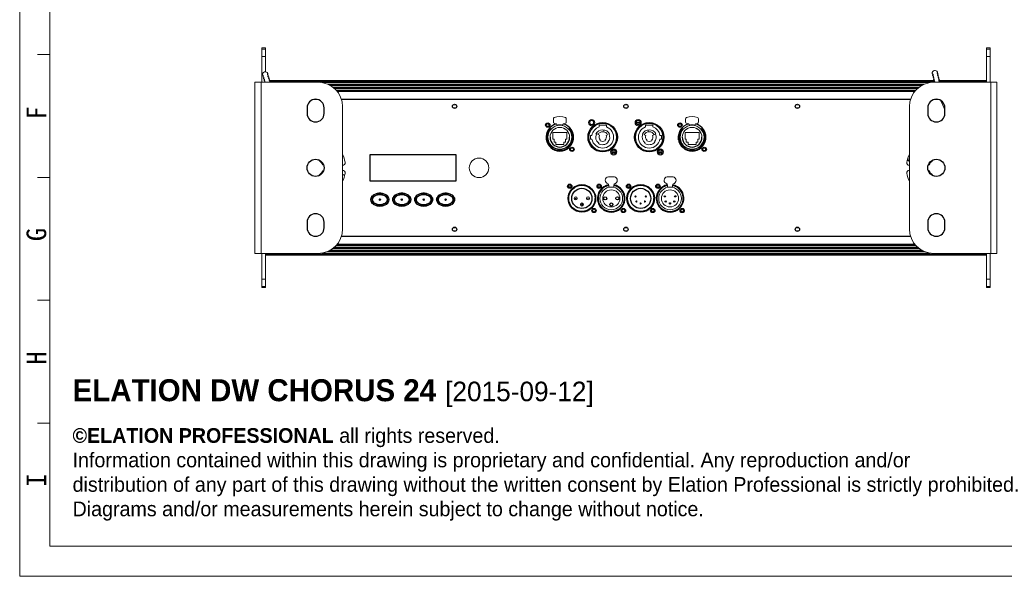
# Model space of a CAD drawing. Header units: millimetres. Extents: x 24895 to 26296, y -11704 to -10713.
# Tile 1 of 47: x 24895 to 25699, y -11704 to -11248. Entities that reach past the tile are written whole.
import ezdxf

# ---------------------------------------------------------------- set-up
doc = ezdxf.new("R2010")
doc.units = ezdxf.units.MM
doc.header["$LTSCALE"] = 50
doc.layers.get('0').update_dxf_attribs({"lineweight": 18})
doc.layers.add('02___PRT_ALL_AXES', color=7, linetype='Continuous')
doc.layers.add('LA1404-03-00TEXT', color=7, linetype='Continuous')
doc.layers.add('细实线', color=7, linetype='Continuous', lineweight=13)
doc.styles.get("Standard").update_dxf_attribs({"font": 'txt', "bigfont": 'gbcbig.shx'})
doc.styles.add('TEXTSTYLE_2', font='SimSun Regular.ttf')

msp = doc.modelspace()

# ---------------------------------------------------------------- linework, layer by layer
at = {"color": 2}
for p, q in [((24894.654, -11703.519), (24894.654, -10712.971)), ((25651.642, -11678.941), (26270.995, -11678.941)), ((24894.654, -11703.519), (26295.572, -11703.519))]:
    msp.add_line(p, q, dxfattribs=at)
at = {"color": 7}
for p, q in [((24919.232, -11678.942), (24919.232, -10737.549)), ((24909.243, -11276.901), (24919.232, -11276.901)), ((24909.243, -11377.383), (24919.232, -11377.383)), ((24909.243, -11477.865), (24919.232, -11477.865)), ((24909.243, -11578.348), (24919.232, -11578.348)), ((24919.232, -11678.942), (26270.995, -11678.942))]:
    msp.add_line(p, q, dxfattribs=at)
at = {"color": 7, "linetype": 'Continuous'}
for p, q in [((25092.326, -11271.608), (25095.326, -11271.608)), ((25092.326, -11278.571), (25092.326, -11271.608)), ((25092.326, -11272.623), (25095.326, -11272.623)), ((25687.326, -11271.608), (25684.326, -11271.608)), ((25687.326, -11272.623), (25684.326, -11272.623)), ((25687.326, -11271.608), (25687.326, -11278.571)), ((25095.326, -11278.576), (25092.326, -11278.576)), ((25092.326, -11299.576), (25092.326, -11278.576)), ((25684.326, -11278.576), (25687.326, -11278.576)), ((25687.326, -11278.576), (25687.326, -11299.576)), ((25098.719, -11298.299), (25641.526, -11298.299)), ((25098.812, -11298.33), (25641.526, -11298.33)), ((25641.39, -11298.399), (25098.914, -11298.399)), ((25684.326, -11298.399), (25645.46, -11298.399)), ((25645.471, -11298.33), (25684.326, -11298.33)), ((25645.482, -11298.299), (25684.326, -11298.299)), ((25641.685, -11298.99), (25098.914, -11298.99)), ((25099.029, -11298.733), (25641.39, -11298.733)), ((25099.029, -11298.811), (25641.39, -11298.811)), ((25638.331, -11299.812), (25141.322, -11299.812)), ((25146.127, -11301.194), (25633.526, -11301.194)), ((25146.338, -11301.272), (25633.315, -11301.272)), ((25146.76, -11301.451), (25632.893, -11301.451)), ((25148.264, -11302.273), (25631.389, -11302.273)), ((25629.306, -11303.655), (25150.347, -11303.655)), ((25629.201, -11303.734), (25150.452, -11303.734)), ((25150.691, -11303.913), (25628.962, -11303.913)), ((25151.697, -11304.734), (25627.956, -11304.734)), ((25626.574, -11306.116), (25153.079, -11306.116)), ((25626.495, -11306.195), (25153.157, -11306.195)), ((25626.316, -11306.374), (25153.336, -11306.374)), ((25645.553, -11298.733), (25684.326, -11298.733)), ((25645.636, -11298.811), (25684.326, -11298.811)), ((25684.326, -11298.99), (25645.979, -11298.99)), ((25138.15, -11313.826), (25134.503, -11313.826)), ((25625.675, -11307.195), (25153.978, -11307.195)), ((25622.366, -11313.326), (25157.287, -11313.326)), ((25622.18, -11313.826), (25157.473, -11313.826)), ((25645.15, -11313.826), (25641.503, -11313.826)), ((25251.049, -11318.076), (25248.604, -11318.076)), ((25251.049, -11320.576), (25248.604, -11320.576)), ((25391.049, -11318.076), (25388.604, -11318.076)), ((25391.049, -11320.576), (25388.604, -11320.576)), ((25531.049, -11318.076), (25528.604, -11318.076)), ((25531.049, -11320.576), (25528.604, -11320.576)), ((25330.576, -11329.463), (25330.576, -11332.271)), ((25341.076, -11332.271), (25341.076, -11329.463)), ((25438.576, -11329.463), (25438.576, -11332.271)), ((25449.076, -11332.271), (25449.076, -11329.463)), ((25327.196, -11337.756), (25328.859, -11337.756)), ((25333.326, -11335.152), (25333.326, -11333.826)), ((25338.326, -11333.826), (25338.326, -11335.152)), ((25339.652, -11337.55), (25339.898, -11337.756)), ((25339.898, -11337.756), (25340.008, -11337.756)), ((25342.794, -11337.756), (25344.457, -11337.756)), ((25373.826, -11334.676), (25367.826, -11334.676)), ((25367.826, -11334.676), (25367.826, -11336.197)), ((25371.826, -11338.558), (25371.826, -11340.188)), ((25373.826, -11336.197), (25373.826, -11334.676)), ((25401.399, -11332.426), (25398.199, -11332.426)), ((25398.581, -11333.626), (25401.017, -11333.626)), ((25399.538, -11331.026), (25400.06, -11331.026)), ((25411.826, -11334.676), (25405.826, -11334.676)), ((25405.826, -11334.676), (25405.826, -11336.197)), ((25407.826, -11338.558), (25407.826, -11340.188)), ((25411.826, -11336.197), (25411.826, -11334.676)), ((25435.196, -11337.756), (25436.859, -11337.756)), ((25441.326, -11335.152), (25441.326, -11333.826)), ((25446.326, -11333.826), (25446.326, -11335.152)), ((25447.652, -11337.55), (25447.898, -11337.756)), ((25447.898, -11337.756), (25448.008, -11337.756)), ((25450.794, -11337.756), (25452.457, -11337.756)), ((25324.826, -11344.576), (25324.826, -11342.334)), ((25341.576, -11340.816), (25330.076, -11340.816)), ((25330.076, -11340.816), (25330.076, -11346.136)), ((25330.076, -11346.136), (25331.126, -11346.136)), ((25331.126, -11346.136), (25331.126, -11348.606)), ((25340.526, -11346.136), (25341.576, -11346.136)), ((25340.526, -11348.606), (25340.526, -11346.136)), ((25341.576, -11346.136), (25341.576, -11340.816)), ((25346.826, -11344.576), (25346.826, -11346.817)), ((25362.056, -11343.06), (25360.926, -11343.06)), ((25360.926, -11343.06), (25360.926, -11346.076)), ((25360.926, -11346.076), (25362.054, -11346.076)), ((25365.336, -11341.917), (25365.651, -11342.069)), ((25368.268, -11343.009), (25365.625, -11341.39)), ((25368.826, -11347.448), (25368.826, -11346.812)), ((25372.826, -11346.812), (25372.826, -11347.448)), ((25374.876, -11342.614), (25373.526, -11343.268)), ((25376.001, -11342.069), (25376.316, -11341.917)), ((25403.336, -11341.917), (25403.651, -11342.069)), ((25406.126, -11343.268), (25404.776, -11342.614)), ((25406.826, -11347.448), (25406.826, -11346.812)), ((25410.826, -11346.812), (25410.826, -11347.448)), ((25411.526, -11343.268), (25414.316, -11341.917)), ((25418.726, -11343.06), (25417.596, -11343.06)), ((25417.599, -11346.076), (25418.726, -11346.076)), ((25418.726, -11346.076), (25418.726, -11343.06)), ((25432.826, -11344.576), (25432.826, -11342.334)), ((25438.076, -11340.816), (25438.076, -11346.136)), ((25449.576, -11340.816), (25438.076, -11340.816)), ((25438.076, -11346.136), (25439.126, -11346.136)), ((25439.126, -11346.136), (25439.126, -11348.606)), ((25448.526, -11348.606), (25448.526, -11346.136)), ((25448.526, -11346.136), (25449.576, -11346.136)), ((25449.576, -11346.136), (25449.576, -11340.816)), ((25454.826, -11344.576), (25454.826, -11346.817)), ((25331.126, -11348.606), (25332.596, -11348.606)), ((25332.596, -11348.606), (25332.596, -11350.536)), ((25332.596, -11350.536), (25339.056, -11350.536)), ((25339.056, -11348.606), (25340.526, -11348.606)), ((25339.056, -11350.536), (25339.056, -11348.606)), ((25367.541, -11349.295), (25367.341, -11349.582)), ((25375.399, -11348.613), (25375.137, -11348.382)), ((25405.541, -11349.295), (25405.341, -11349.582)), ((25413.399, -11348.613), (25413.137, -11348.382)), ((25439.126, -11348.606), (25440.596, -11348.606)), ((25440.596, -11348.606), (25440.596, -11350.536)), ((25440.596, -11350.536), (25447.056, -11350.536)), ((25447.056, -11350.536), (25447.056, -11348.606)), ((25447.056, -11348.606), (25448.526, -11348.606)), ((25378.353, -11357.08), (25381.355, -11357.08)), ((25378.372, -11355.976), (25381.336, -11355.976)), ((25378.372, -11357.136), (25381.336, -11357.136)), ((25416.353, -11357.08), (25419.355, -11357.08)), ((25416.372, -11355.976), (25419.336, -11355.976)), ((25416.372, -11357.136), (25419.336, -11357.136)), ((25619.798, -11362.576), (25621.326, -11362.576)), ((25620.685, -11359.976), (25621.326, -11359.976)), ((25621.326, -11358.872), (25621.159, -11358.872)), ((25621.326, -11358.816), (25621.183, -11358.816)), ((25621.326, -11364.325), (25619.592, -11363.402)), ((25621.326, -11363.722), (25620.192, -11363.722)), ((25621.326, -11363.82), (25620.377, -11363.82)), ((25621.326, -11367.576), (25621.162, -11367.576)), ((25158.326, -11374.826), (25160.057, -11375.748)), ((25621.326, -11379.024), (25620.683, -11379.171)), ((25621.162, -11371.576), (25621.326, -11371.576)), ((25158.326, -11379.262), (25158.881, -11379.389)), ((25345.066, -11385.165), (25342.788, -11385.165)), ((25344.952, -11385.376), (25342.902, -11385.376)), ((25344.535, -11383.587), (25343.319, -11383.587)), ((25369.066, -11385.165), (25366.788, -11385.165)), ((25368.952, -11385.376), (25366.902, -11385.376)), ((25368.535, -11383.587), (25367.319, -11383.587)), ((25375.799, -11385.039), (25375.862, -11385.334)), ((25379.791, -11385.334), (25379.854, -11385.039)), ((25393.066, -11385.165), (25390.788, -11385.165)), ((25392.952, -11385.376), (25390.902, -11385.376)), ((25392.535, -11383.587), (25391.319, -11383.587)), ((25417.066, -11385.165), (25414.788, -11385.165)), ((25416.952, -11385.376), (25414.902, -11385.376)), ((25416.535, -11383.587), (25415.319, -11383.587)), ((25423.799, -11385.039), (25423.862, -11385.334)), ((25427.791, -11385.334), (25427.854, -11385.039)), ((25343.076, -11391.32), (25343.076, -11397.831)), ((25364.576, -11391.32), (25364.576, -11394.576)), ((25367.076, -11391.32), (25367.076, -11397.831)), ((25388.576, -11391.32), (25388.576, -11394.576)), ((25391.076, -11391.32), (25391.076, -11397.831)), ((25412.576, -11391.32), (25412.576, -11394.576)), ((25415.076, -11391.32), (25415.076, -11397.831)), ((25436.576, -11391.32), (25436.576, -11394.576)), ((25251.049, -11418.576), (25248.604, -11418.576)), ((25391.049, -11418.576), (25388.604, -11418.576)), ((25531.049, -11418.576), (25528.604, -11418.576)), ((25134.503, -11425.326), (25138.15, -11425.326)), ((25622.366, -11425.826), (25157.287, -11425.826)), ((25157.473, -11425.326), (25622.18, -11425.326)), ((25251.049, -11421.076), (25248.604, -11421.076)), ((25391.049, -11421.076), (25388.604, -11421.076)), ((25531.049, -11421.076), (25528.604, -11421.076)), ((25641.503, -11425.326), (25645.15, -11425.326)), ((25628.962, -11435.239), (25150.691, -11435.239)), ((25627.956, -11434.418), (25151.697, -11434.418)), ((25153.079, -11433.035), (25626.574, -11433.035)), ((25153.157, -11432.957), (25626.495, -11432.957)), ((25153.336, -11432.778), (25626.316, -11432.778)), ((25153.978, -11431.956), (25625.675, -11431.956)), ((25092.326, -11460.576), (25092.326, -11439.576)), ((25095.326, -11440.161), (25684.326, -11440.161)), ((25684.326, -11440.34), (25095.326, -11440.34)), ((25684.326, -11440.419), (25095.326, -11440.419)), ((25095.326, -11440.752), (25684.326, -11440.752)), ((25095.326, -11440.822), (25684.326, -11440.822)), ((25095.326, -11440.852), (25684.326, -11440.852)), ((25141.322, -11439.34), (25638.331, -11439.34)), ((25633.526, -11437.958), (25146.127, -11437.958)), ((25633.315, -11437.879), (25146.338, -11437.879)), ((25632.893, -11437.7), (25146.76, -11437.7)), ((25631.389, -11436.879), (25148.264, -11436.879)), ((25150.347, -11435.497), (25629.306, -11435.497)), ((25150.452, -11435.418), (25629.201, -11435.418)), ((25687.326, -11439.576), (25687.326, -11460.576)), ((25095.326, -11460.576), (25092.326, -11460.576)), ((25092.326, -11467.544), (25092.326, -11460.581)), ((25092.326, -11466.529), (25095.326, -11466.529)), ((25092.326, -11467.544), (25095.326, -11467.544)), ((25684.326, -11460.576), (25687.326, -11460.576)), ((25687.326, -11466.529), (25684.326, -11466.529)), ((25687.326, -11467.544), (25684.326, -11467.544)), ((25687.326, -11460.581), (25687.326, -11467.544))]:
    msp.add_line(p, q, dxfattribs=at)
at = {"color": 3, "linetype": 'Continuous'}
for p, q in [((25095.326, -11271.608), (25095.326, -11278.571)), ((25684.326, -11271.608), (25684.326, -11278.571)), ((25095.326, -11291.083), (25095.326, -11278.576)), ((25684.326, -11278.576), (25684.326, -11299.576)), ((25138.326, -11299.576), (25086.826, -11299.576)), ((25086.826, -11299.576), (25086.826, -11439.576)), ((25091.826, -11299.576), (25091.826, -11439.576)), ((25641.326, -11299.576), (25692.826, -11299.576)), ((25687.826, -11439.576), (25687.826, -11299.576)), ((25692.826, -11439.576), (25692.826, -11299.576)), ((25158.326, -11419.576), (25158.326, -11319.576)), ((25621.326, -11319.576), (25621.326, -11419.576)), ((25086.826, -11439.576), (25138.326, -11439.576)), ((25095.326, -11460.576), (25095.326, -11439.576)), ((25641.326, -11439.576), (25692.826, -11439.576)), ((25684.326, -11439.576), (25684.326, -11460.576)), ((25095.326, -11460.581), (25095.326, -11467.544)), ((25684.326, -11460.581), (25684.326, -11467.544))]:
    msp.add_line(p, q, dxfattribs=at)
at = {"color": 7, "linetype": 'Continuous'}
for centre, radius in [((25361.799, -11332.596), 2.55), ((25361.799, -11332.596), 1.75), ((25399.799, -11332.596), 2.55), ((25399.799, -11332.596), 1.75), ((25335.826, -11344.576), 9.75), ((25370.826, -11344.576), 11.7), ((25370.826, -11344.576), 11.2), ((25361.799, -11332.596), 1.6), ((25408.826, -11344.576), 11.7), ((25408.826, -11344.576), 11.2), ((25399.799, -11332.596), 1.6), ((25443.826, -11344.576), 9.75), ((25379.854, -11356.555), 2.55), ((25379.854, -11356.555), 1.75), ((25379.854, -11356.555), 1.6), ((25417.854, -11356.555), 2.55), ((25417.854, -11356.555), 1.75), ((25417.854, -11356.555), 1.6), ((25269.826, -11369.576), 8), ((25377.826, -11394.576), 9.25), ((25425.826, -11394.576), 9.25), ((25188.826, -11395.576), 0.667), ((25188.826, -11395.576), 0.552), ((25206.726, -11395.576), 0.667), ((25206.726, -11395.576), 0.552), ((25224.626, -11395.576), 0.667), ((25224.626, -11395.576), 0.552), ((25242.526, -11395.576), 0.667), ((25242.526, -11395.576), 0.552), ((25348.826, -11394.576), 1.25), ((25348.826, -11394.576), 0.25), ((25358.826, -11394.576), 1.25), ((25358.826, -11394.576), 0.25), ((25377.826, -11394.576), 7), ((25397.576, -11392.986), 0.5), ((25397.576, -11392.986), 0.2), ((25406.076, -11392.956), 0.5), ((25406.076, -11392.956), 0.2), ((25425.826, -11394.576), 7), ((25188.826, -11395.576), 0.0343), ((25206.726, -11395.576), 0.0343), ((25224.626, -11395.576), 0.0343), ((25242.526, -11395.576), 0.0343), ((25353.826, -11399.576), 1.25), ((25353.826, -11399.576), 0.25), ((25398.326, -11397.156), 0.5), ((25398.326, -11397.156), 0.2), ((25401.826, -11398.756), 0.5), ((25401.826, -11398.756), 0.2), ((25405.326, -11397.156), 0.5), ((25405.326, -11397.156), 0.2)]:
    msp.add_circle(centre, radius, dxfattribs=at)
for centre, radius, start, end in [((25642.197, -11292.211), 2.25, 21.779668, 184.379906), ((25095.174, -11293.318), 2.25, 24.779668, 187.379906), ((25093.34, -11293.556), 0.4, 187.379906, 258.169061), ((25093.155, -11294.437), 0.5, 312.467587, 78.169061), ((25093.763, -11295.101), 0.4, 132.467587, 194.29681), ((25093.759, -11295.089), 0.4, 196.079787, 259.691987), ((25093.598, -11295.974), 0.5, 312.467587, 79.691987), ((25094.206, -11296.638), 0.4, 132.467587, 194.29681), ((25094.202, -11296.626), 0.4, 196.079787, 259.691987), ((25094.041, -11297.512), 0.5, 312.467587, 79.691987), ((25094.649, -11298.176), 0.4, 132.467587, 194.29681), ((25094.646, -11298.164), 0.4, 196.079787, 259.691987), ((25094.484, -11299.049), 0.5, 312.467587, 79.691987), ((25097.479, -11293.19), 0.5, 133.990513, 259.691987), ((25096.854, -11292.543), 0.4, 313.990513, 24.779668), ((25097.318, -11294.076), 0.4, 16.079787, 79.691987), ((25097.922, -11294.728), 0.5, 132.467587, 259.691987), ((25097.314, -11294.064), 0.4, 312.467587, 14.29681), ((25097.761, -11295.613), 0.4, 16.079787, 79.691987), ((25098.365, -11296.265), 0.5, 132.467587, 259.691987), ((25097.758, -11295.601), 0.4, 312.467587, 14.29681), ((25098.204, -11297.151), 0.4, 16.079787, 79.691987), ((25098.808, -11297.803), 0.5, 132.467587, 259.691987), ((25098.201, -11297.139), 0.4, 312.467587, 14.29681), ((25098.647, -11298.688), 0.4, 16.079787, 79.691987), ((25098.644, -11298.676), 0.4, 312.467587, 14.29681), ((25640.352, -11292.352), 0.4, 184.379906, 255.169061), ((25640.122, -11293.222), 0.5, 309.467587, 75.169061), ((25640.694, -11293.917), 0.4, 129.467587, 191.29681), ((25640.691, -11293.905), 0.4, 193.079787, 256.691987), ((25640.484, -11294.781), 0.5, 309.467587, 76.691987), ((25641.056, -11295.476), 0.4, 129.467587, 191.29681), ((25641.053, -11295.464), 0.4, 193.079787, 256.691987), ((25640.846, -11296.339), 0.5, 309.467587, 76.691987), ((25641.418, -11297.034), 0.4, 129.467587, 191.29681), ((25641.415, -11297.022), 0.4, 193.079787, 256.691987), ((25641.208, -11297.898), 0.5, 309.467587, 76.691987), ((25641.78, -11298.593), 0.4, 129.467587, 191.29681), ((25641.777, -11298.581), 0.4, 193.079787, 256.691987), ((25644.505, -11292.204), 0.5, 130.990513, 256.691987), ((25643.915, -11291.525), 0.4, 310.990513, 21.779668), ((25644.867, -11293.763), 0.5, 129.467587, 256.691987), ((25644.298, -11293.08), 0.4, 13.079787, 76.691987), ((25644.295, -11293.068), 0.4, 309.467587, 11.29681), ((25645.229, -11295.321), 0.5, 129.467587, 256.691987), ((25644.66, -11294.638), 0.4, 13.079787, 76.691987), ((25644.657, -11294.626), 0.4, 309.467587, 11.29681), ((25645.591, -11296.88), 0.5, 129.467587, 256.691987), ((25645.022, -11296.197), 0.4, 13.079787, 76.691987), ((25645.019, -11296.185), 0.4, 309.467587, 11.29681), ((25645.954, -11298.438), 0.5, 129.467587, 256.691987), ((25645.384, -11297.755), 0.4, 13.079787, 76.691987), ((25645.381, -11297.743), 0.4, 309.467587, 11.29681), ((25095.092, -11299.713), 0.4, 132.467587, 159.672893), ((25099.252, -11299.34), 0.5, 132.467587, 208.642094), ((25641.57, -11299.456), 0.5, 345.991718, 76.691987), ((25645.746, -11299.314), 0.4, 14.862764, 76.691987), ((25645.744, -11299.302), 0.4, 316.165814, 12.185477), ((25578.782, -11350.395), 76.89, 21.449948, 27.820995), ((25331.576, -11329.463), 1, 113.578178, 180), ((25335.826, -11339.201), 11.625, 66.421822, 113.578178), ((25340.076, -11329.463), 1, 0, 66.421822), ((25439.576, -11329.463), 1, 113.578178, 180), ((25443.826, -11339.201), 11.625, 66.421822, 113.578178), ((25448.076, -11329.463), 1, 0, 66.421822), ((25335.826, -11344.576), 11, 141.683866, 38.316134), ((25335.826, -11344.576), 10.7, 140.403035, 39.596965), ((25335.826, -11344.576), 10.05, 137.265118, 42.734882), ((25335.826, -11344.576), 8, 0, 180), ((25331.576, -11332.271), 1, 180, 248.556017), ((25335.826, -11321.451), 12.625, 248.556017, 258.578814), ((25335.826, -11344.576), 10.25, 75.883019, 104.116981), ((25335.826, -11321.451), 12.625, 281.421186, 291.443983), ((25340.076, -11332.271), 1, 291.443983, 0), ((25370.826, -11344.576), 8.9, 189.702903, 70.301011), ((25370.826, -11344.576), 8.9, 109.698989, 170.195073), ((25370.826, -11344.576), 6.1, 25.841933, 154.158067), ((25408.826, -11344.576), 8.9, 109.698989, 350.297097), ((25408.826, -11344.576), 6.1, 25.841933, 154.158067), ((25408.826, -11344.576), 8.9, 9.804927, 70.301011), ((25443.826, -11344.576), 11, 141.683866, 38.316134), ((25443.826, -11344.576), 10.7, 140.403035, 39.596965), ((25443.826, -11344.576), 10.05, 137.265118, 42.734882), ((25443.826, -11344.576), 8, 0, 180), ((25439.576, -11332.271), 1, 180, 248.556017), ((25443.826, -11321.451), 12.625, 248.556017, 258.578814), ((25443.826, -11344.576), 10.25, 75.883019, 104.116981), ((25443.826, -11321.451), 12.625, 281.421186, 291.443983), ((25448.076, -11332.271), 1, 291.443983, 0), ((25370.826, -11344.576), 5.75, 154.158067, 235.150095), ((25370.826, -11344.576), 4.5, 25.841933, 148.511056), ((25370.826, -11344.576), 3, 148.511056, 228.189685), ((25370.826, -11344.576), 3, 311.810315, 25.841933), ((25370.826, -11344.576), 5.75, 318.555397, 25.841933), ((25408.826, -11344.576), 5.75, 154.158067, 235.150095), ((25408.826, -11344.576), 4.5, 25.841933, 154.158067), ((25408.826, -11344.576), 3, 154.158067, 228.189685), ((25408.826, -11344.576), 3, 311.810315, 25.841933), ((25408.826, -11344.576), 5.75, 318.555397, 25.841933), ((25370.826, -11344.576), 6.1, 235.150095, 318.555397), ((25370.826, -11344.576), 3.5, 235.150095, 304.849905), ((25408.826, -11344.576), 6.1, 235.150095, 318.555397), ((25408.826, -11344.576), 3.5, 235.150095, 304.849905), ((25134.826, -11369.576), 7.5, 25.657444, 64.342556), ((25134.826, -11369.576), 26, 10.164249, 25.251664), ((25644.826, -11369.576), 26, 154.726863, 170.405932), ((25644.826, -11369.576), 7.5, 114.901062, 155.098938), ((25143.57, -11365.376), 2.2, 205.657444, 254.725651), ((25158.253, -11365.376), 2.2, 271.944923, 10.164249), ((25621.162, -11365.576), 2, 170.405932, 270), ((25636.21, -11365.576), 2, 282.667797, 335.098938), ((25134.826, -11369.576), 7.5, 295.657444, 334.342556), ((25143.57, -11373.776), 2.2, 105.274349, 154.342556), ((25158.253, -11373.776), 2.2, 349.835751, 88.055077), ((25134.826, -11369.576), 26, 334.748336, 349.835751), ((25375.801, -11379.826), 2.863, 96.108743, 258.276733), ((25377.826, -11394.576), 17.75, 81.90325, 97.544647), ((25379.852, -11379.826), 2.863, 281.723267, 80.467347), ((25423.801, -11379.826), 2.863, 96.108743, 258.276733), ((25425.826, -11394.576), 17.75, 81.90325, 97.544647), ((25427.852, -11379.826), 2.863, 281.723267, 80.467347), ((25621.162, -11373.576), 2, 90, 189.594068), ((25644.826, -11369.576), 26, 189.594068, 205.273137), ((25636.21, -11373.576), 2, 24.901062, 77.332203), ((25644.826, -11369.576), 7.5, 204.901062, 245.098938), ((25375.168, -11382.874), 0.251, 29.388389, 78.276733), ((25372.299, -11384.49), 3.543, 351.079648, 29.388389), ((25376.058, -11385.293), 0.2, 192, 280.7873), ((25379.595, -11385.293), 0.2, 259.2127, 348), ((25383.353, -11384.49), 3.543, 150.611611, 188.920352), ((25380.485, -11382.874), 0.251, 101.723267, 150.611611), ((25423.168, -11382.874), 0.251, 29.388389, 78.276733), ((25420.299, -11384.49), 3.543, 351.079648, 29.388389), ((25424.058, -11385.293), 0.2, 192, 280.7873), ((25427.595, -11385.293), 0.2, 259.2127, 348), ((25431.353, -11384.49), 3.543, 150.611611, 188.920352), ((25428.485, -11382.874), 0.251, 101.723267, 150.611611)]:
    msp.add_arc(centre, radius, start, end, dxfattribs=at)
at = {"color": 3, "linetype": 'Continuous'}
for centre, start, end in [((25138.326, -11319.576), 0, 90), ((25641.326, -11319.576), 90, 180), ((25138.326, -11419.576), 270, 0), ((25641.326, -11419.576), 180, 270)]:
    msp.add_arc(centre, 20, start, end, dxfattribs=at)
at = {"color": 7, "linetype": 'Continuous'}
for points in [[(25621.324, -11379.976), (25621.211, -11379.976), (25621.098, -11379.956), (25620.991, -11379.921)], [(25196.426, -11395.576), (25196.426, -11395.216), (25196.328, -11394.496), (25195.893, -11393.457), (25195.186, -11392.5), (25194.235, -11391.662), (25193.076, -11390.973), (25191.754, -11390.462), (25190.319, -11390.147), (25188.826, -11390.04), (25187.334, -11390.147), (25185.899, -11390.462), (25184.577, -11390.973), (25183.418, -11391.662), (25182.467, -11392.5), (25181.76, -11393.457), (25181.324, -11394.496), (25181.226, -11395.216), (25181.226, -11395.576)], [(25195.276, -11395.576), (25195.276, -11395.281), (25195.193, -11394.692), (25194.824, -11393.843), (25194.224, -11393.06), (25193.417, -11392.373), (25192.433, -11391.81), (25191.311, -11391.392), (25190.093, -11391.134), (25188.826, -11391.047), (25187.56, -11391.134), (25186.342, -11391.392), (25185.22, -11391.81), (25184.236, -11392.373), (25183.429, -11393.06), (25182.829, -11393.843), (25182.46, -11394.692), (25182.376, -11395.281), (25182.376, -11395.576)], [(25214.326, -11395.576), (25214.326, -11395.216), (25214.228, -11394.496), (25213.793, -11393.457), (25213.086, -11392.5), (25212.135, -11391.662), (25210.976, -11390.973), (25209.654, -11390.462), (25208.219, -11390.147), (25206.726, -11390.04), (25205.234, -11390.147), (25203.799, -11390.462), (25202.477, -11390.973), (25201.318, -11391.662), (25200.367, -11392.5), (25199.66, -11393.457), (25199.224, -11394.496), (25199.126, -11395.216), (25199.126, -11395.576)], [(25213.176, -11395.576), (25213.176, -11395.281), (25213.093, -11394.692), (25212.724, -11393.843), (25212.124, -11393.06), (25211.317, -11392.373), (25210.333, -11391.81), (25209.211, -11391.392), (25207.993, -11391.134), (25206.726, -11391.047), (25205.46, -11391.134), (25204.242, -11391.392), (25203.12, -11391.81), (25202.136, -11392.373), (25201.329, -11393.06), (25200.729, -11393.843), (25200.36, -11394.692), (25200.276, -11395.281), (25200.276, -11395.576)], [(25232.226, -11395.576), (25232.226, -11395.216), (25232.128, -11394.496), (25231.693, -11393.457), (25230.986, -11392.5), (25230.035, -11391.662), (25228.876, -11390.973), (25227.554, -11390.462), (25226.119, -11390.147), (25224.626, -11390.04), (25223.134, -11390.147), (25221.699, -11390.462), (25220.377, -11390.973), (25219.218, -11391.662), (25218.267, -11392.5), (25217.56, -11393.457), (25217.124, -11394.496), (25217.026, -11395.216), (25217.026, -11395.576)], [(25231.076, -11395.576), (25231.076, -11395.281), (25230.993, -11394.692), (25230.624, -11393.843), (25230.024, -11393.06), (25229.217, -11392.373), (25228.233, -11391.81), (25227.111, -11391.392), (25225.893, -11391.134), (25224.626, -11391.047), (25223.36, -11391.134), (25222.142, -11391.392), (25221.02, -11391.81), (25220.036, -11392.373), (25219.229, -11393.06), (25218.629, -11393.843), (25218.26, -11394.692), (25218.176, -11395.281), (25218.176, -11395.576)], [(25250.126, -11395.576), (25250.126, -11395.216), (25250.028, -11394.496), (25249.593, -11393.457), (25248.886, -11392.5), (25247.935, -11391.662), (25246.776, -11390.973), (25245.454, -11390.462), (25244.019, -11390.147), (25242.526, -11390.04), (25241.034, -11390.147), (25239.599, -11390.462), (25238.277, -11390.973), (25237.118, -11391.662), (25236.167, -11392.5), (25235.46, -11393.457), (25235.024, -11394.496), (25234.926, -11395.216), (25234.926, -11395.576)], [(25248.976, -11395.576), (25248.976, -11395.281), (25248.893, -11394.692), (25248.524, -11393.843), (25247.924, -11393.06), (25247.117, -11392.373), (25246.133, -11391.81), (25245.011, -11391.392), (25243.793, -11391.134), (25242.526, -11391.047), (25241.26, -11391.134), (25240.042, -11391.392), (25238.92, -11391.81), (25237.936, -11392.373), (25237.129, -11393.06), (25236.529, -11393.843), (25236.16, -11394.692), (25236.076, -11395.281), (25236.076, -11395.576)], [(25181.226, -11395.576), (25181.226, -11395.936), (25181.324, -11396.656), (25181.76, -11397.694), (25182.467, -11398.651), (25183.418, -11399.49), (25184.577, -11400.178), (25185.899, -11400.69), (25187.334, -11401.005), (25188.826, -11401.111), (25190.319, -11401.005), (25191.754, -11400.69), (25193.076, -11400.178), (25194.235, -11399.49), (25195.186, -11398.651), (25195.893, -11397.694), (25196.328, -11396.656), (25196.426, -11395.936), (25196.426, -11395.576)], [(25182.376, -11395.576), (25182.376, -11395.87), (25182.46, -11396.459), (25182.829, -11397.309), (25183.429, -11398.092), (25184.236, -11398.778), (25185.22, -11399.342), (25186.342, -11399.76), (25187.56, -11400.018), (25188.826, -11400.105), (25190.093, -11400.018), (25191.311, -11399.76), (25192.433, -11399.342), (25193.417, -11398.778), (25194.224, -11398.092), (25194.824, -11397.309), (25195.193, -11396.459), (25195.276, -11395.87), (25195.276, -11395.576)], [(25199.126, -11395.576), (25199.126, -11395.936), (25199.224, -11396.656), (25199.66, -11397.694), (25200.367, -11398.651), (25201.318, -11399.49), (25202.477, -11400.178), (25203.799, -11400.69), (25205.234, -11401.005), (25206.726, -11401.111), (25208.219, -11401.005), (25209.654, -11400.69), (25210.976, -11400.178), (25212.135, -11399.49), (25213.086, -11398.651), (25213.793, -11397.694), (25214.228, -11396.656), (25214.326, -11395.936), (25214.326, -11395.576)], [(25200.276, -11395.576), (25200.276, -11395.87), (25200.36, -11396.459), (25200.729, -11397.309), (25201.329, -11398.092), (25202.136, -11398.778), (25203.12, -11399.342), (25204.242, -11399.76), (25205.46, -11400.018), (25206.726, -11400.105), (25207.993, -11400.018), (25209.211, -11399.76), (25210.333, -11399.342), (25211.317, -11398.778), (25212.124, -11398.092), (25212.724, -11397.309), (25213.093, -11396.459), (25213.176, -11395.87), (25213.176, -11395.576)], [(25217.026, -11395.576), (25217.026, -11395.936), (25217.124, -11396.656), (25217.56, -11397.694), (25218.267, -11398.651), (25219.218, -11399.49), (25220.377, -11400.178), (25221.699, -11400.69), (25223.134, -11401.005), (25224.626, -11401.111), (25226.119, -11401.005), (25227.554, -11400.69), (25228.876, -11400.178), (25230.035, -11399.49), (25230.986, -11398.651), (25231.693, -11397.694), (25232.128, -11396.656), (25232.226, -11395.936), (25232.226, -11395.576)], [(25218.176, -11395.576), (25218.176, -11395.87), (25218.26, -11396.459), (25218.629, -11397.309), (25219.229, -11398.092), (25220.036, -11398.778), (25221.02, -11399.342), (25222.142, -11399.76), (25223.36, -11400.018), (25224.626, -11400.105), (25225.893, -11400.018), (25227.111, -11399.76), (25228.233, -11399.342), (25229.217, -11398.778), (25230.024, -11398.092), (25230.624, -11397.309), (25230.993, -11396.459), (25231.076, -11395.87), (25231.076, -11395.576)], [(25234.926, -11395.576), (25234.926, -11395.936), (25235.024, -11396.656), (25235.46, -11397.694), (25236.167, -11398.651), (25237.118, -11399.49), (25238.277, -11400.178), (25239.599, -11400.69), (25241.034, -11401.005), (25242.526, -11401.111), (25244.019, -11401.005), (25245.454, -11400.69), (25246.776, -11400.178), (25247.935, -11399.49), (25248.886, -11398.651), (25249.593, -11397.694), (25250.028, -11396.656), (25250.126, -11395.936), (25250.126, -11395.576)], [(25236.076, -11395.576), (25236.076, -11395.87), (25236.16, -11396.459), (25236.529, -11397.309), (25237.129, -11398.092), (25237.936, -11398.778), (25238.92, -11399.342), (25240.042, -11399.76), (25241.26, -11400.018), (25242.526, -11400.105), (25243.793, -11400.018), (25245.011, -11399.76), (25246.133, -11399.342), (25247.117, -11398.778), (25247.924, -11398.092), (25248.524, -11397.309), (25248.893, -11396.459), (25248.976, -11395.87), (25248.976, -11395.576)]]:
    msp.add_open_spline(points, degree=3, dxfattribs=at)
for points, knots in [([(25196.126, -11395.576), (25196.126, -11395.37), (25196.092, -11394.958), (25195.939, -11394.357), (25195.695, -11393.788), (25195.374, -11393.259), (25194.988, -11392.775), (25194.403, -11392.194), (25193.567, -11391.585), (25192.457, -11391.035), (25191.279, -11390.651), (25190.062, -11390.426), (25188.826, -11390.351), (25187.591, -11390.426), (25186.374, -11390.651), (25185.196, -11391.035), (25184.086, -11391.585), (25183.249, -11392.194), (25182.665, -11392.775), (25182.279, -11393.259), (25181.958, -11393.788), (25181.714, -11394.357), (25181.561, -11394.958), (25181.526, -11395.37), (25181.526, -11395.576)], [0, 0, 0, 0, 0.0312435, 0.0624907, 0.0937416, 0.1249961, 0.1562536, 0.1875139, 0.2499727, 0.3124591, 0.3749631, 0.4374779, 0.4999997, 0.5625214, 0.6250364, 0.6875404, 0.7500267, 0.8124856, 0.8437462, 0.8750039, 0.9062583, 0.9375093, 0.9687565, 1, 1, 1, 1]), ([(25194.776, -11395.576), (25194.776, -11395.412), (25194.746, -11395.083), (25194.611, -11394.607), (25194.399, -11394.16), (25194.033, -11393.614), (25193.45, -11393.027), (25192.628, -11392.477), (25191.73, -11392.066), (25190.784, -11391.781), (25189.812, -11391.613), (25188.826, -11391.557), (25187.841, -11391.613), (25186.868, -11391.781), (25185.923, -11392.066), (25185.025, -11392.477), (25184.203, -11393.027), (25183.62, -11393.614), (25183.254, -11394.16), (25183.042, -11394.607), (25182.907, -11395.083), (25182.876, -11395.412), (25182.876, -11395.576)], [0, 0, 0, 0, 0.0312489, 0.0624983, 0.0937525, 0.1250119, 0.1874418, 0.2499201, 0.312423, 0.3749401, 0.4374669, 0.4999991, 0.5625316, 0.6250588, 0.6875761, 0.7500791, 0.8125578, 0.8749882, 0.9062476, 0.9375019, 0.9687513, 1, 1, 1, 1]), ([(25214.026, -11395.576), (25214.026, -11395.37), (25213.992, -11394.958), (25213.839, -11394.357), (25213.595, -11393.788), (25213.274, -11393.259), (25212.888, -11392.775), (25212.303, -11392.194), (25211.467, -11391.585), (25210.357, -11391.035), (25209.179, -11390.651), (25207.962, -11390.426), (25206.726, -11390.351), (25205.491, -11390.426), (25204.274, -11390.651), (25203.096, -11391.035), (25201.986, -11391.585), (25201.149, -11392.194), (25200.565, -11392.775), (25200.179, -11393.259), (25199.858, -11393.788), (25199.614, -11394.357), (25199.461, -11394.958), (25199.426, -11395.37), (25199.426, -11395.576)], [0, 0, 0, 0, 0.0312435, 0.0624907, 0.0937416, 0.1249961, 0.1562536, 0.1875139, 0.2499727, 0.3124591, 0.3749631, 0.4374779, 0.4999997, 0.5625214, 0.6250364, 0.6875404, 0.7500267, 0.8124856, 0.8437462, 0.8750039, 0.9062583, 0.9375093, 0.9687565, 1, 1, 1, 1]), ([(25212.676, -11395.576), (25212.676, -11395.412), (25212.646, -11395.083), (25212.511, -11394.607), (25212.299, -11394.16), (25211.933, -11393.614), (25211.35, -11393.027), (25210.528, -11392.477), (25209.63, -11392.066), (25208.684, -11391.781), (25207.712, -11391.613), (25206.726, -11391.557), (25205.741, -11391.613), (25204.768, -11391.781), (25203.823, -11392.066), (25202.925, -11392.477), (25202.103, -11393.027), (25201.52, -11393.614), (25201.154, -11394.16), (25200.942, -11394.607), (25200.807, -11395.083), (25200.776, -11395.412), (25200.776, -11395.576)], [0, 0, 0, 0, 0.0312489, 0.0624983, 0.0937525, 0.1250119, 0.1874418, 0.2499201, 0.312423, 0.3749401, 0.4374669, 0.4999991, 0.5625316, 0.6250588, 0.6875761, 0.7500791, 0.8125578, 0.8749882, 0.9062476, 0.9375019, 0.9687513, 1, 1, 1, 1]), ([(25231.926, -11395.576), (25231.926, -11395.37), (25231.892, -11394.958), (25231.739, -11394.357), (25231.495, -11393.788), (25231.174, -11393.259), (25230.788, -11392.775), (25230.203, -11392.194), (25229.367, -11391.585), (25228.257, -11391.035), (25227.079, -11390.651), (25225.862, -11390.426), (25224.626, -11390.351), (25223.391, -11390.426), (25222.174, -11390.651), (25220.996, -11391.035), (25219.886, -11391.585), (25219.049, -11392.194), (25218.465, -11392.775), (25218.079, -11393.259), (25217.758, -11393.788), (25217.514, -11394.357), (25217.361, -11394.958), (25217.326, -11395.37), (25217.326, -11395.576)], [0, 0, 0, 0, 0.0312435, 0.0624907, 0.0937416, 0.1249961, 0.1562536, 0.1875139, 0.2499727, 0.3124591, 0.3749631, 0.4374779, 0.4999997, 0.5625214, 0.6250364, 0.6875404, 0.7500267, 0.8124856, 0.8437462, 0.8750039, 0.9062583, 0.9375093, 0.9687565, 1, 1, 1, 1]), ([(25230.576, -11395.576), (25230.576, -11395.412), (25230.546, -11395.083), (25230.411, -11394.607), (25230.199, -11394.16), (25229.833, -11393.614), (25229.25, -11393.027), (25228.428, -11392.477), (25227.53, -11392.066), (25226.584, -11391.781), (25225.612, -11391.613), (25224.626, -11391.557), (25223.641, -11391.613), (25222.668, -11391.781), (25221.723, -11392.066), (25220.825, -11392.477), (25220.003, -11393.027), (25219.42, -11393.614), (25219.054, -11394.16), (25218.842, -11394.607), (25218.707, -11395.083), (25218.676, -11395.412), (25218.676, -11395.576)], [0, 0, 0, 0, 0.0312489, 0.0624983, 0.0937525, 0.1250119, 0.1874418, 0.2499201, 0.312423, 0.3749401, 0.4374669, 0.4999991, 0.5625316, 0.6250588, 0.6875761, 0.7500791, 0.8125578, 0.8749882, 0.9062476, 0.9375019, 0.9687513, 1, 1, 1, 1]), ([(25249.826, -11395.576), (25249.826, -11395.37), (25249.792, -11394.958), (25249.639, -11394.357), (25249.395, -11393.788), (25249.074, -11393.259), (25248.688, -11392.775), (25248.103, -11392.194), (25247.267, -11391.585), (25246.157, -11391.035), (25244.979, -11390.651), (25243.762, -11390.426), (25242.526, -11390.351), (25241.291, -11390.426), (25240.074, -11390.651), (25238.896, -11391.035), (25237.786, -11391.585), (25236.949, -11392.194), (25236.365, -11392.775), (25235.979, -11393.259), (25235.658, -11393.788), (25235.414, -11394.357), (25235.261, -11394.958), (25235.226, -11395.37), (25235.226, -11395.576)], [0, 0, 0, 0, 0.0312435, 0.0624907, 0.0937416, 0.1249961, 0.1562536, 0.1875139, 0.2499727, 0.3124591, 0.3749631, 0.4374779, 0.4999997, 0.5625214, 0.6250364, 0.6875404, 0.7500267, 0.8124856, 0.8437462, 0.8750039, 0.9062583, 0.9375093, 0.9687565, 1, 1, 1, 1]), ([(25248.476, -11395.576), (25248.476, -11395.412), (25248.446, -11395.083), (25248.311, -11394.607), (25248.099, -11394.16), (25247.733, -11393.614), (25247.15, -11393.027), (25246.328, -11392.477), (25245.43, -11392.066), (25244.484, -11391.781), (25243.512, -11391.613), (25242.526, -11391.557), (25241.541, -11391.613), (25240.568, -11391.781), (25239.623, -11392.066), (25238.725, -11392.477), (25237.903, -11393.027), (25237.32, -11393.614), (25236.954, -11394.16), (25236.742, -11394.607), (25236.607, -11395.083), (25236.576, -11395.412), (25236.576, -11395.576)], [0, 0, 0, 0, 0.0312489, 0.0624983, 0.0937525, 0.1250119, 0.1874418, 0.2499201, 0.312423, 0.3749401, 0.4374669, 0.4999991, 0.5625316, 0.6250588, 0.6875761, 0.7500791, 0.8125578, 0.8749882, 0.9062476, 0.9375019, 0.9687513, 1, 1, 1, 1]), ([(25181.526, -11395.576), (25181.526, -11395.781), (25181.561, -11396.194), (25181.714, -11396.794), (25181.958, -11397.364), (25182.279, -11397.893), (25182.665, -11398.377), (25183.249, -11398.958), (25184.086, -11399.567), (25185.196, -11400.117), (25186.374, -11400.5), (25187.591, -11400.726), (25188.826, -11400.801), (25190.062, -11400.726), (25191.279, -11400.5), (25192.457, -11400.117), (25193.567, -11399.567), (25194.403, -11398.958), (25194.988, -11398.377), (25195.374, -11397.893), (25195.695, -11397.364), (25195.939, -11396.794), (25196.092, -11396.194), (25196.126, -11395.781), (25196.126, -11395.576)], [0, 0, 0, 0, 0.0312435, 0.0624907, 0.0937416, 0.1249961, 0.1562536, 0.1875139, 0.2499727, 0.3124591, 0.3749631, 0.4374779, 0.4999997, 0.5625214, 0.6250364, 0.6875404, 0.7500267, 0.8124856, 0.8437462, 0.8750039, 0.9062583, 0.9375093, 0.9687565, 1, 1, 1, 1]), ([(25182.876, -11395.576), (25182.876, -11395.74), (25182.907, -11396.069), (25183.042, -11396.545), (25183.254, -11396.991), (25183.62, -11397.538), (25184.203, -11398.125), (25185.025, -11398.674), (25185.923, -11399.086), (25186.868, -11399.371), (25187.841, -11399.539), (25188.826, -11399.594), (25189.812, -11399.539), (25190.784, -11399.371), (25191.73, -11399.086), (25192.628, -11398.674), (25193.45, -11398.125), (25194.033, -11397.538), (25194.399, -11396.991), (25194.611, -11396.545), (25194.746, -11396.069), (25194.776, -11395.74), (25194.776, -11395.576)], [0, 0, 0, 0, 0.0312489, 0.0624983, 0.0937525, 0.1250119, 0.1874418, 0.2499201, 0.312423, 0.3749401, 0.4374669, 0.4999991, 0.5625316, 0.6250588, 0.6875761, 0.7500791, 0.8125578, 0.8749882, 0.9062476, 0.9375019, 0.9687513, 1, 1, 1, 1]), ([(25199.426, -11395.576), (25199.426, -11395.781), (25199.461, -11396.194), (25199.614, -11396.794), (25199.858, -11397.364), (25200.179, -11397.893), (25200.565, -11398.377), (25201.149, -11398.958), (25201.986, -11399.567), (25203.096, -11400.117), (25204.274, -11400.5), (25205.491, -11400.726), (25206.726, -11400.801), (25207.962, -11400.726), (25209.179, -11400.5), (25210.357, -11400.117), (25211.467, -11399.567), (25212.303, -11398.958), (25212.888, -11398.377), (25213.274, -11397.893), (25213.595, -11397.364), (25213.839, -11396.794), (25213.992, -11396.194), (25214.026, -11395.781), (25214.026, -11395.576)], [0, 0, 0, 0, 0.0312435, 0.0624907, 0.0937416, 0.1249961, 0.1562536, 0.1875139, 0.2499727, 0.3124591, 0.3749631, 0.4374779, 0.4999997, 0.5625214, 0.6250364, 0.6875404, 0.7500267, 0.8124856, 0.8437462, 0.8750039, 0.9062583, 0.9375093, 0.9687565, 1, 1, 1, 1]), ([(25200.776, -11395.576), (25200.776, -11395.74), (25200.807, -11396.069), (25200.942, -11396.545), (25201.154, -11396.991), (25201.52, -11397.538), (25202.103, -11398.125), (25202.925, -11398.674), (25203.823, -11399.086), (25204.768, -11399.371), (25205.741, -11399.539), (25206.726, -11399.594), (25207.712, -11399.539), (25208.684, -11399.371), (25209.63, -11399.086), (25210.528, -11398.674), (25211.35, -11398.125), (25211.933, -11397.538), (25212.299, -11396.991), (25212.511, -11396.545), (25212.646, -11396.069), (25212.676, -11395.74), (25212.676, -11395.576)], [0, 0, 0, 0, 0.0312489, 0.0624983, 0.0937525, 0.1250119, 0.1874418, 0.2499201, 0.312423, 0.3749401, 0.4374669, 0.4999991, 0.5625316, 0.6250588, 0.6875761, 0.7500791, 0.8125578, 0.8749882, 0.9062476, 0.9375019, 0.9687513, 1, 1, 1, 1]), ([(25217.326, -11395.576), (25217.326, -11395.781), (25217.361, -11396.194), (25217.514, -11396.794), (25217.758, -11397.364), (25218.079, -11397.893), (25218.465, -11398.377), (25219.049, -11398.958), (25219.886, -11399.567), (25220.996, -11400.117), (25222.174, -11400.5), (25223.391, -11400.726), (25224.626, -11400.801), (25225.862, -11400.726), (25227.079, -11400.5), (25228.257, -11400.117), (25229.367, -11399.567), (25230.203, -11398.958), (25230.788, -11398.377), (25231.174, -11397.893), (25231.495, -11397.364), (25231.739, -11396.794), (25231.892, -11396.194), (25231.926, -11395.781), (25231.926, -11395.576)], [0, 0, 0, 0, 0.0312435, 0.0624907, 0.0937416, 0.1249961, 0.1562536, 0.1875139, 0.2499727, 0.3124591, 0.3749631, 0.4374779, 0.4999997, 0.5625214, 0.6250364, 0.6875404, 0.7500267, 0.8124856, 0.8437462, 0.8750039, 0.9062583, 0.9375093, 0.9687565, 1, 1, 1, 1]), ([(25218.676, -11395.576), (25218.676, -11395.74), (25218.707, -11396.069), (25218.842, -11396.545), (25219.054, -11396.991), (25219.42, -11397.538), (25220.003, -11398.125), (25220.825, -11398.674), (25221.723, -11399.086), (25222.668, -11399.371), (25223.641, -11399.539), (25224.626, -11399.594), (25225.612, -11399.539), (25226.584, -11399.371), (25227.53, -11399.086), (25228.428, -11398.674), (25229.25, -11398.125), (25229.833, -11397.538), (25230.199, -11396.991), (25230.411, -11396.545), (25230.546, -11396.069), (25230.576, -11395.74), (25230.576, -11395.576)], [0, 0, 0, 0, 0.0312489, 0.0624983, 0.0937525, 0.1250119, 0.1874418, 0.2499201, 0.312423, 0.3749401, 0.4374669, 0.4999991, 0.5625316, 0.6250588, 0.6875761, 0.7500791, 0.8125578, 0.8749882, 0.9062476, 0.9375019, 0.9687513, 1, 1, 1, 1]), ([(25235.226, -11395.576), (25235.226, -11395.781), (25235.261, -11396.194), (25235.414, -11396.794), (25235.658, -11397.364), (25235.979, -11397.893), (25236.365, -11398.377), (25236.949, -11398.958), (25237.786, -11399.567), (25238.896, -11400.117), (25240.074, -11400.5), (25241.291, -11400.726), (25242.526, -11400.801), (25243.762, -11400.726), (25244.979, -11400.5), (25246.157, -11400.117), (25247.267, -11399.567), (25248.103, -11398.958), (25248.688, -11398.377), (25249.074, -11397.893), (25249.395, -11397.364), (25249.639, -11396.794), (25249.792, -11396.194), (25249.826, -11395.781), (25249.826, -11395.576)], [0, 0, 0, 0, 0.0312435, 0.0624907, 0.0937416, 0.1249961, 0.1562536, 0.1875139, 0.2499727, 0.3124591, 0.3749631, 0.4374779, 0.4999997, 0.5625214, 0.6250364, 0.6875404, 0.7500267, 0.8124856, 0.8437462, 0.8750039, 0.9062583, 0.9375093, 0.9687565, 1, 1, 1, 1]), ([(25236.576, -11395.576), (25236.576, -11395.74), (25236.607, -11396.069), (25236.742, -11396.545), (25236.954, -11396.991), (25237.32, -11397.538), (25237.903, -11398.125), (25238.725, -11398.674), (25239.623, -11399.086), (25240.568, -11399.371), (25241.541, -11399.539), (25242.526, -11399.594), (25243.512, -11399.539), (25244.484, -11399.371), (25245.43, -11399.086), (25246.328, -11398.674), (25247.15, -11398.125), (25247.733, -11397.538), (25248.099, -11396.991), (25248.311, -11396.545), (25248.446, -11396.069), (25248.476, -11395.74), (25248.476, -11395.576)], [0, 0, 0, 0, 0.0312489, 0.0624983, 0.0937525, 0.1250119, 0.1874418, 0.2499201, 0.312423, 0.3749401, 0.4374669, 0.4999991, 0.5625316, 0.6250588, 0.6875761, 0.7500791, 0.8125578, 0.8749882, 0.9062476, 0.9375019, 0.9687513, 1, 1, 1, 1])]:
    msp.add_open_spline(points, degree=3, knots=knots, dxfattribs=at)
at = {"layer": '02___PRT_ALL_AXES', "color": 3, "linetype": 'Continuous'}
for p, q in [((25129.326, -11320.576), (25129.326, -11325.076)), ((25143.326, -11325.076), (25143.326, -11320.576)), ((25636.326, -11320.576), (25636.326, -11325.076)), ((25650.326, -11325.076), (25650.326, -11320.576)), ((25129.326, -11414.076), (25129.326, -11418.576)), ((25143.326, -11418.576), (25143.326, -11414.076)), ((25636.326, -11414.076), (25636.326, -11418.576)), ((25650.326, -11418.576), (25650.326, -11414.076))]:
    msp.add_line(p, q, dxfattribs=at)
at = {"layer": '02___PRT_ALL_AXES', "color": 7, "linetype": 'Continuous'}
for p, q in [((25324.826, -11346.817), (25324.826, -11344.576)), ((25346.826, -11342.334), (25346.826, -11344.576)), ((25432.826, -11346.817), (25432.826, -11344.576)), ((25454.826, -11342.334), (25454.826, -11344.576)), ((25180.826, -11358.576), (25250.826, -11358.576)), ((25180.826, -11380.576), (25180.826, -11358.576)), ((25250.826, -11358.576), (25250.826, -11380.576)), ((25250.826, -11380.576), (25180.826, -11380.576)), ((25364.576, -11397.831), (25364.576, -11394.576)), ((25388.576, -11397.831), (25388.576, -11394.576)), ((25412.576, -11397.831), (25412.576, -11394.576)), ((25436.576, -11397.831), (25436.576, -11394.576))]:
    msp.add_line(p, q, dxfattribs=at)
for centre, radius in [((25249.826, -11319.326), 1.75), ((25389.826, -11319.326), 1.75), ((25529.826, -11319.326), 1.75), ((25325.927, -11334.676), 1.75), ((25325.927, -11334.676), 1.25), ((25370.826, -11344.576), 12), ((25408.826, -11344.576), 12), ((25433.927, -11334.676), 1.75), ((25433.927, -11334.676), 1.25), ((25345.726, -11354.475), 1.75), ((25345.726, -11354.475), 1.25), ((25453.726, -11354.475), 1.75), ((25453.726, -11354.475), 1.25), ((25343.927, -11384.676), 1.75), ((25353.826, -11394.576), 11.25), ((25343.927, -11384.676), 1.25), ((25353.826, -11394.576), 10.75), ((25353.826, -11394.576), 8.25), ((25367.927, -11384.676), 1.75), ((25367.927, -11384.676), 1.25), ((25391.927, -11384.676), 1.75), ((25401.826, -11394.576), 11.25), ((25391.927, -11384.676), 1.25), ((25401.826, -11394.576), 10.75), ((25401.826, -11394.576), 8.25), ((25415.927, -11384.676), 1.75), ((25415.927, -11384.676), 1.25), ((25372.826, -11394.576), 1.25), ((25382.826, -11394.576), 1.25), ((25421.576, -11392.906), 0.5), ((25430.076, -11392.906), 0.5), ((25363.726, -11404.475), 1.75), ((25363.726, -11404.475), 1.25), ((25377.826, -11399.576), 1.25), ((25387.726, -11404.475), 1.75), ((25387.726, -11404.475), 1.25), ((25411.726, -11404.475), 1.75), ((25411.726, -11404.475), 1.25), ((25422.326, -11397.073), 0.5), ((25425.826, -11398.676), 0.5), ((25429.326, -11397.073), 0.5), ((25435.726, -11404.475), 1.75), ((25435.726, -11404.475), 1.25), ((25249.826, -11419.826), 1.75), ((25389.826, -11419.826), 1.75), ((25529.826, -11419.826), 1.75)]:
    msp.add_circle(centre, radius, dxfattribs=at)
at = {"layer": '02___PRT_ALL_AXES', "color": 3, "linetype": 'Continuous'}
for centre in [(25136.326, -11369.576), (25643.326, -11369.576)]:
    msp.add_circle(centre, 7, dxfattribs=at)
for centre, start, end in [((25136.326, -11320.576), 0, 180), ((25643.326, -11320.576), 0, 180), ((25136.326, -11325.076), 180, 0), ((25643.326, -11325.076), 180, 0), ((25136.326, -11414.076), 0, 180), ((25643.326, -11414.076), 0, 180), ((25136.326, -11418.576), 180, 0), ((25643.326, -11418.576), 180, 0)]:
    msp.add_arc(centre, 7, start, end, dxfattribs=at)
at = {"layer": '02___PRT_ALL_AXES', "color": 7, "linetype": 'Continuous'}
for centre, radius, start, end in [((25335.826, -11344.576), 11.25, 105.196273, 74.803727), ((25443.826, -11344.576), 11.25, 105.196273, 74.803727), ((25335.826, -11344.576), 8, 180, 0), ((25443.826, -11344.576), 8, 180, 0), ((25377.826, -11394.576), 11.25, 100.8787, 79.1213), ((25377.826, -11394.576), 10.75, 100.908785, 79.091215), ((25425.826, -11394.576), 11.25, 100.8787, 79.1213), ((25425.826, -11394.576), 10.75, 100.908785, 79.091215)]:
    msp.add_arc(centre, radius, start, end, dxfattribs=at)

# ---------------------------------------------------------------- texts
at = {"layer": 'LA1404-03-00TEXT', "color": 3, "style": 'TEXTSTYLE_2'}
for s, p in [('F', (24916.287, -11330.016)), ('G', (24916.287, -11429.564)), ('H', (24916.287, -11530.52)), ('I', (24916.287, -11630.374))]:
    msp.add_text(s, height=15.981, rotation=90, dxfattribs=at).set_placement(p)
at = {"layer": '细实线', "insert": (24937.852, -11542.385), "char_height": 18, "attachment_point": 1}
msp.add_mtext_dynamic_manual_height_columns('{\\fAvant Garde|b1|i0|c0|p0;ELATION DW CHORUS 24\\H1.1111x; \\fAvant Garde|b0|i0|c0|p0;\\H0.80001x;[2015-09-12]\\P\\H0.375x;\\P\\fAvant Garde|b1|i0|c0|p0;\\H2x;©ELATION PROFESSIONAL \\fAvant Garde|b0|i0|c0|p0;all rights reserved. \\PInformation contained within this drawing is proprietary and confidential. Any reproduction and/or\\Pdistribution of any part of this drawing without the written consent by Elation Professional is strictly prohibited.\\PDiagrams and/or measurements herein subject to change without notice.}', width=895.734, gutter_width=22.5, heights=[157.913], dxfattribs=at)

doc.saveas('drawing.dxf')
